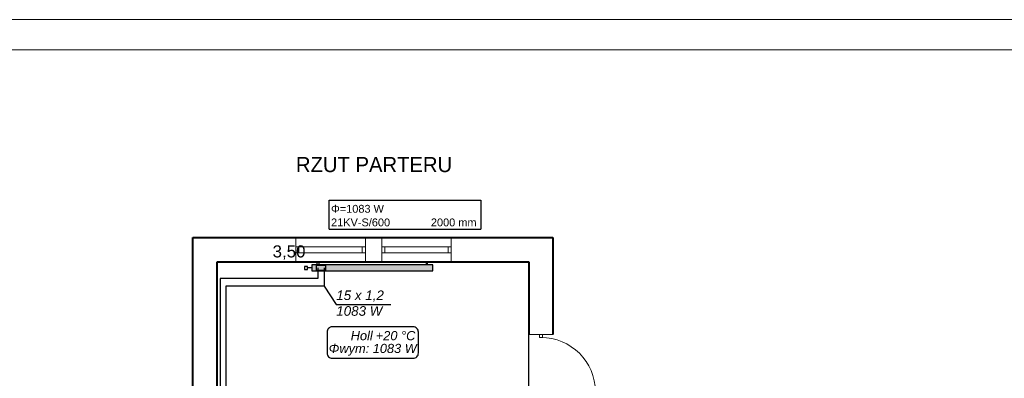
# Model space of a CAD drawing. Header units: millimetres. Extents: x 39871 to 53385, y 51832 to 57813.
# Tile 6 of 88: x 45189 to 46816, y 54209 to 54802. Entities that reach past the tile are written whole.
import ezdxf
from ezdxf.lldxf.tags import DXFTag

# ---------------------------------------------------------------- set-up
doc = ezdxf.new("R2010")
doc.units = ezdxf.units.MM
for name, color, linetype, lineweight in [('cienka', 250, 'Continuous', 18), ('gruba', 8, 'Continuous', 40), ('wymiary', 8, 'Continuous', 15)]:
    doc.layers.add(name, color=color, linetype=linetype, lineweight=lineweight)
for name, color, linetype, true_color in [('IS_Armatura_podłączeniowa_grz._dolnozas.', 7, 'SOLID', 0x000000), ('IS_Armatura_Therm', 7, 'SOLID', 0x000000), ('IS_Grzejniki_Plan_rzut', 7, 'SOLID', 0x000000), ('IS_Konstrukcja', 7, 'SOLID', 0x000000)]:
    doc.layers.add(name, color=color, linetype=linetype, true_color=true_color)
for name, color, linetype in [('IS_Opisy_działek_Therm', 7, 'SOLID'), ('IS_Text_Armatury_Therm', 7, 'Continuous'), ('IS_Text_Konstrukcji', 7, 'Continuous'), ('IS_Text_Odbiornikow_Therm', 7, 'Continuous')]:
    doc.layers.add(name, color=color, linetype=linetype)
doc.layers.add('IS_Powrót', color=5, linetype='DASH', lineweight=30, true_color=0x0000ff)
doc.layers.add('IS_Zasilanie', color=1, linetype='SOLID', lineweight=30, true_color=0xff0000)
doc.styles.get("Standard").update_dxf_attribs({"font": 'GOTHIC.TTF'})
tags = doc.linetypes.add('DASH', pattern=[15, 10, -5]).pattern_tags.tags
tags[6:7] = [DXFTag(74, 4), DXFTag(75, 0), DXFTag(340, '0'), DXFTag(46, 0.0), DXFTag(50, 0.0), DXFTag(44, 0.0), DXFTag(45, 0.0)]
tags[4:5] = [DXFTag(74, 4), DXFTag(75, 0), DXFTag(340, '0'), DXFTag(46, 0.0), DXFTag(50, 0.0), DXFTag(44, 0.0), DXFTag(45, 0.0)]
tags = doc.linetypes.add('SOLID', pattern=[10, 10, 0]).pattern_tags.tags
tags[6:7] = [DXFTag(74, 4), DXFTag(75, 0), DXFTag(340, '0'), DXFTag(46, 0.0), DXFTag(50, 0.0), DXFTag(44, 0.0), DXFTag(45, 0.0)]
tags[4:5] = [DXFTag(74, 4), DXFTag(75, 0), DXFTag(340, '0'), DXFTag(46, 0.0), DXFTag(50, 0.0), DXFTag(44, 0.0), DXFTag(45, 0.0)]

# ---------------------------------------------------------------- blocks, each defined once
blk = doc.blocks.new('G$C05CD4EAE')
at = {"layer": 'cienka'}
for p, q in [((975, 1792), (975, 1752)), ((1090, 1792), (1090, 1752)), ((1117, 1792), (1117, 1752)), ((1232, 1792), (1232, 1752)), ((1090, 1777), (975, 1777)), ((980, 1777), (980, 1767)), ((1085, 1777), (1085, 1767)), ((1232, 1777), (1117, 1777)), ((1122, 1777), (1122, 1767)), ((1227, 1777), (1227, 1767)), ((1090, 1767), (975, 1767)), ((1232, 1767), (1117, 1767)), ((1400, 1632), (1360, 1632)), ((1377.5, 1627), (1377.5, 1632)), ((1382.5, 1627), (1382.5, 1632)), ((1377.5, 1627), (1382.5, 1627))]:
    blk.add_line(p, q, dxfattribs=at)
blk.add_arc((1380, 1537), 90, 0, 90, dxfattribs=at)
at = {"layer": 'gruba'}
for p, q in [((805, 1492), (805, 1792)), ((805, 1792), (1400, 1792)), ((1400, 1792), (1400, 1632)), ((845, 1492), (845, 1752)), ((845, 1752), (1360, 1752)), ((1360, 1752), (1360, 1632))]:
    blk.add_line(p, q, dxfattribs=at)
at = {"layer": 'wymiary', "insert": (975.3, 1925.3), "char_height": 25, "attachment_point": 1}
blk.add_mtext_dynamic_manual_height_columns('RZUT PARTERU', width=17463.969, gutter_width=125, heights=[0], dxfattribs=at)

msp = doc.modelspace()

# ---------------------------------------------------------------- hatches: boundary and pattern name
at = {"layer": 'IS_Grzejniki_Plan_rzut'}
msp.add_hatch(color=8, dxfattribs=at).paths.add_polyline_path([(45871.8, 54396.2), (45671.8, 54396.2), (45671.8, 54386.2), (45871.8, 54386.2)])

# ---------------------------------------------------------------- linework, layer by layer
at = {"layer": 'cienka'}
for p, q in [((44071.3, 54801.6), (48271.3, 54801.6)), ((44121.3, 54751.6), (48221.3, 54751.6))]:
    msp.add_line(p, q, dxfattribs=at)
at = {"layer": 'IS_Armatura_podłączeniowa_grz._dolnozas.'}
for p, q in [((45694.8, 54395.2), (45678.8, 54395.2)), ((45678.8, 54395.2), (45678.8, 54387.2)), ((45694.8, 54387.2), (45694.8, 54395.2)), ((45678.8, 54387.2), (45694.8, 54387.2))]:
    msp.add_line(p, q, dxfattribs=at)
at = {"layer": 'IS_Armatura_Therm'}
for p, q in [((45664.3, 54393.7), (45659.3, 54393.7)), ((45659.3, 54393.7), (45659.3, 54388.7)), ((45664.3, 54388.7), (45664.3, 54393.7)), ((45659.3, 54388.7), (45664.3, 54388.7)), ((45671.8, 54391.2), (45664.3, 54391.2))]:
    msp.add_line(p, q, dxfattribs=at)
at = {"layer": 'IS_Grzejniki_Plan_rzut'}
for p, q in [((45871.8, 54396.2), (45671.8, 54396.2)), ((45671.8, 54396.2), (45671.8, 54386.2)), ((45680.5, 54396.2), (45680.5, 54401.2)), ((45680.5, 54401.2), (45683, 54401.2)), ((45683, 54401.2), (45683, 54396.2)), ((45863, 54401.2), (45860.5, 54401.2)), ((45860.5, 54401.2), (45860.5, 54396.2)), ((45863, 54396.2), (45863, 54401.2)), ((45871.8, 54386.2), (45871.8, 54396.2)), ((45671.8, 54386.2), (45871.8, 54386.2))]:
    msp.add_line(p, q, dxfattribs=at)
at = {"layer": 'IS_Konstrukcja', "color": 9}
for p, q in [((46030.1, 54401.2), (45515.1, 54401.2)), ((45515.1, 54401.2), (45515.1, 54141.2)), ((46030.1, 54141.2), (46030.1, 54401.2))]:
    msp.add_line(p, q, dxfattribs=at)
at = {"layer": 'IS_Opisy_działek_Therm'}
for p, q in [((45691.8, 54360.7), (45712, 54330.7)), ((45712, 54330.7), (45802, 54330.7))]:
    msp.add_line(p, q, dxfattribs=at)
at = {"layer": 'IS_Powrót'}
for p, q in [((45681.8, 54391.2), (45681.8, 54373.5)), ((45681.8, 54373.5), (45520.3, 54373.5)), ((45520.3, 54373.5), (45520.3, 54041.2))]:
    msp.add_line(p, q, dxfattribs=at)
at = {"layer": 'IS_Text_Konstrukcji', "linetype": 'SOLID'}
msp.add_lwpolyline([(45705.4, 54241.7), (45839.1, 54241.7, 0.414214), (45847.8, 54250.4), (45847.8, 54285, 0.414214), (45839.1, 54293.7), (45705.4, 54293.7, 0.414214), (45696.8, 54285), (45696.8, 54250.4, 0.414214), (45705.4, 54241.7)], format="xyb", dxfattribs=at)
at = {"layer": 'IS_Text_Odbiornikow_Therm', "linetype": 'SOLID'}
for p, q in [((45700.4, 54454.9), (45700.4, 54502.9)), ((45700.4, 54502.9), (45950.9, 54502.9)), ((45950.9, 54502.9), (45950.9, 54454.9)), ((45700.4, 54454.9), (45950.9, 54454.9))]:
    msp.add_line(p, q, dxfattribs=at)
at = {"layer": 'IS_Zasilanie'}
for p, q in [((45691.8, 54391.2), (45691.8, 54360.7)), ((45691.8, 54360.7), (45529.6, 54360.7)), ((45529.6, 54360.7), (45529.6, 54053.7))]:
    msp.add_line(p, q, dxfattribs=at)

# ---------------------------------------------------------------- block references
at = {"layer": 'cienka'}
msp.add_blockref('G$C05CD4EAE', (44670.1, 52649.2), dxfattribs=at)

# ---------------------------------------------------------------- texts
at = {"layer": 'IS_Opisy_działek_Therm', "char_height": 15.84}
for s, insert, attachment_point in [('\\fArial|b0|i1;15 x 1,2', (45712, 54335), 7), ('\\fArial|b0|i1;1083 W', (45712, 54327.8), 1)]:
    msp.add_mtext(s, dxfattribs=dict(at, insert=insert, attachment_point=attachment_point))
at = {"layer": 'IS_Text_Armatury_Therm', "linetype": 'SOLID', "insert": (45606.8, 54404.7), "char_height": 20, "attachment_point": 7}
msp.add_mtext('\\fArial|b0|i0;3,50  ', dxfattribs=at)
at = {"layer": 'IS_Text_Konstrukcji', "linetype": 'SOLID', "char_height": 15.12}
for s, insert, attachment_point in [('\\fArial|b0|i1;Holl', (45772.3, 54271.3), 9), ('\\fArial|b0|i1;+20 °C', (45777.3, 54271.3), 7), ('\\fArial|b0|i1;Φwym: 1083 W', (45772.3, 54265.5), 2)]:
    msp.add_mtext(s, dxfattribs=dict(at, insert=insert, attachment_point=attachment_point))
at = {"layer": 'IS_Text_Odbiornikow_Therm', "linetype": 'SOLID', "char_height": 12.96, "attachment_point": 7}
for s, insert in [('\\fArial|b0|i0;Φ=1083 W', (45703.4, 54482.2)), ('\\fArial|b0|i0;21KV-S/600', (45703.4, 54459.7)), ('\\fArial|b0|i0;2000 mm', (45868.4, 54459.7))]:
    msp.add_mtext(s, dxfattribs=dict(at, insert=insert))

doc.saveas('drawing.dxf')
